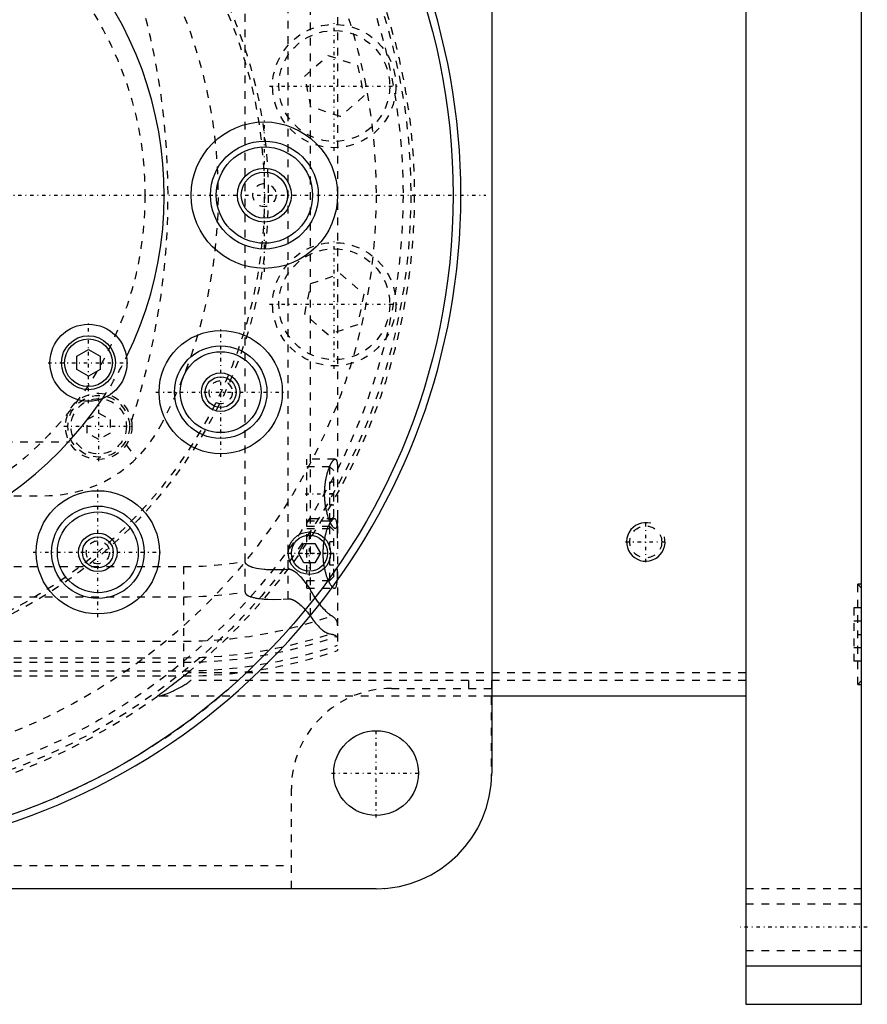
# Model space of a CAD drawing. Extents: x -702 to 139, y -105 to 105.
# Tile 13 of 14: x 29 to 139, y -105 to 23. Entities that reach past the tile are written whole.
import ezdxf

# ---------------------------------------------------------------- set-up
doc = ezdxf.new("R2010")
doc.units = 0
doc.linetypes.add('CENTER', pattern=[1.5, 0.45, -0.5, 0.05, -0.5])
doc.linetypes.add('DASHED', pattern=[2, 1, -1])
for name, color, linetype in [('AM_0', 7, 'CONTINUOUS'), ('AM_10', 7, 'CONTINUOUS'), ('AM_3', 7, 'DASHED'), ('AM_7', 7, 'CENTER')]:
    doc.layers.add(name, color=color, linetype=linetype)

msp = doc.modelspace()

# ---------------------------------------------------------------- linework, layer by layer
at = {"layer": 'AM_0', "color": 7, "linetype": 'CONTINUOUS'}
for p, q in [((123, 105), (123, -105)), ((138, -105), (138, 105)), ((90, 75), (90, -75)), ((36.17, -20.88), (37.67, -20.02)), ((37.67, -20.02), (39.17, -20.88)), ((36.17, -22.62), (36.17, -20.88)), ((39.17, -20.88), (39.17, -22.62)), ((37.67, -23.48), (36.17, -22.62)), ((39.17, -22.62), (37.67, -23.48)), ((64.91, -46.46), (65.63, -45.21)), ((65.63, -45.21), (67.07, -45.21)), ((67.07, -45.21), (67.79, -46.46)), ((65.63, -47.71), (64.91, -46.46)), ((67.79, -46.46), (67.07, -47.71)), ((67.07, -47.71), (65.63, -47.71)), ((123, -65), (90, -65)), ((75, -90), (-75, -90)), ((123, -100), (138, -100)), ((123, -105), (138, -105))]:
    msp.add_line(p, q, dxfattribs=at)
for centre, radius in [((0, 0), 85), ((60.5, 0), 9.5), ((60.5, 0), 7), ((60.5, 0), 6.25), ((60.5, 0), 3.5), ((60.5, 0), 3), ((37.67, -21.75), 5), ((54.83, -25.57), 8), ((37.67, -21.75), 3.5), ((37.67, -21.75), 3.1), ((54.83, -25.57), 6), ((54.83, -25.57), 5.25), ((54.83, -25.57), 2.5), ((54.83, -25.57), 2), ((38.89, -46.35), 8), ((38.89, -46.35), 6), ((38.89, -46.35), 5.25), ((38.89, -46.35), 2.5), ((38.89, -46.35), 2), ((66.35, -46.46), 2.75), ((66.35, -46.46), 2.35), ((75, -75), 5.5)]:
    msp.add_circle(centre, radius, dxfattribs=at)
for centre, radius, start, end in [((0, 0), 86, 280.3833, 79.6167), ((0, 0), 47.5, 333.7821, 56.2179), ((0, 0), 47.5, 243.7821, 326.2179), ((75, -75), 15, 270, 0)]:
    msp.add_arc(centre, radius, start, end, dxfattribs=at)
at = {"layer": 'AM_10', "color": 7, "linetype": 'CONTINUOUS'}
msp.add_arc((110, -45), 2.5, 75, 15, dxfattribs=at)
at = {"layer": 'AM_3', "color": 6, "linetype": 'DASHED'}
for p, q in [((70, 59.1), (70, -59.1)), ((66.48, -54.6), (66.48, 54.6)), ((58, -51.49), (58, 51.49)), ((63.58, -52.38), (63.58, 52.38)), ((65.74, 15.44), (68.77, 18.12)), ((68.77, 18.12), (72.6, 16.83)), ((72.6, 16.83), (73.41, 12.87)), ((66.55, 11.48), (65.74, 15.44)), ((73.41, 12.87), (70.38, 10.19)), ((70.38, 10.19), (66.55, 11.48)), ((66.55, -11.48), (70.38, -10.19)), ((70.38, -10.19), (73.41, -12.87)), ((65.74, -15.44), (66.55, -11.48)), ((73.41, -12.87), (72.6, -16.83)), ((68.77, -18.12), (65.74, -15.44)), ((72.6, -16.83), (68.77, -18.12)), ((37.5, -29.13), (39, -28.27)), ((37.5, -30.87), (37.5, -29.13)), ((39, -28.27), (40.5, -29.13)), ((40.5, -29.13), (40.5, -30.87)), ((39, -31.73), (37.5, -30.87)), ((40.5, -30.87), (39, -31.73)), ((-49.19, -32), (35.19, -32)), ((42.58, -32.38), (43.84, -34.2)), ((69.69, -34.25), (66, -34.25)), ((66, -51), (66, -34.25)), ((69, -35.25), (66, -35.25)), ((69.5, -35.75), (69, -35.25)), ((69, -42.25), (69, -35.25)), ((69.5, -41.75), (69.5, -35.75)), ((69.5, -37.25), (69, -37.25)), ((-46, -39), (32, -39)), ((69.5, -38.75), (69, -38.75)), ((69.5, -40.25), (69, -40.25)), ((69.59, -42), (66, -42)), ((69, -42.25), (69.5, -41.75)), ((66, -42.25), (69, -42.25)), ((69, -43), (66, -43)), ((66, -43.25), (69.69, -43.25)), ((69.5, -43.5), (69, -43)), ((69, -50), (69, -43)), ((69.5, -49.5), (69.5, -43.5)), ((69.5, -45), (69, -45)), ((69.5, -46.5), (69, -46.5)), ((-440, -48.19), (50, -48.19)), ((50, -48.19), (50, -62.39)), ((69.5, -48), (69, -48)), ((69, -50), (69.5, -49.5)), ((66, -50), (69, -50)), ((66, -51), (69.59, -51)), ((138, -51), (137.5, -50.5)), ((138, -50.5), (137.5, -50.5)), ((137.5, -63.5), (137.5, -50.5)), ((-440, -52.11), (50, -52.11)), ((137, -53.54), (137, -60.46)), ((138, -53.54), (137, -53.54)), ((138, -55.27), (137, -55.27)), ((-440, -57.89), (50, -57.89)), ((138, -58.73), (137, -58.73)), ((-90, -60.02), (50, -60.02)), ((-440, -60.6), (50, -60.6)), ((138, -60.46), (137, -60.46)), ((-90, -61.72), (50, -61.72)), ((-90, -62.39), (50, -62.39)), ((123, -62), (50.56, -62)), ((123, -63), (50.91, -63)), ((87, -63), (87, -64)), ((137.5, -63.5), (138, -63)), ((137.5, -63.5), (138, -63.5)), ((90, -65), (46.64, -65)), ((77, -64), (89.96, -64)), ((89.96, -76.12), (89.96, -64)), ((64, -89.96), (64, -77)), ((-64, -87), (64, -87)), ((64, -89.96), (76.12, -89.96)), ((138, -90), (123, -90)), ((138, -92), (123, -92)), ((123, -98), (138, -98))]:
    msp.add_line(p, q, dxfattribs=at)
for points in [[(68.45, -40.43, 0), (68.45, -40.39, 0), (68.44, -40.31, 0), (68.42, -40.23, 0), (68.42, -40.19, 0), (68.41, -40.15, 0), (68.4, -40.07, 0), (68.39, -39.99, 0), (68.38, -39.91, 0), (68.37, -39.83, 0), (68.37, -39.75, 0), (68.36, -39.71, 0), (68.36, -39.67, 0), (68.35, -39.59, 0), (68.34, -39.51, 0), (68.34, -39.43, 0), (68.33, -39.34, 0), (68.33, -39.26, 0), (68.33, -39.22, 0), (68.33, -39.18, 0), (68.32, -39.1, 0), (68.32, -39.02, 0), (68.32, -38.98, 0), (68.32, -38.94, 0), (68.32, -38.86, 0), (68.32, -38.78, 0), (68.32, -38.74, 0), (68.32, -38.7, 0), (68.32, -38.62, 0), (68.32, -38.54, 0), (68.32, -38.46, 0), (68.32, -38.38, 0), (68.33, -38.3, 0), (68.33, -38.26, 0), (68.33, -38.22, 0), (68.33, -38.13, 0), (68.34, -38.05, 0), (68.35, -37.97, 0), (68.35, -37.89, 0), (68.36, -37.81, 0), (68.36, -37.77, 0), (68.37, -37.73, 0), (68.38, -37.65, 0), (68.38, -37.57, 0), (68.39, -37.49, 0), (68.4, -37.41, 0), (68.42, -37.33, 0), (68.42, -37.29, 0), (68.43, -37.25, 0), (68.44, -37.17, 0), (68.45, -37.09, 0), (68.46, -37.02, 0), (68.48, -36.94, 0), (68.49, -36.86, 0), (68.5, -36.83, 0), (68.51, -36.79, 0), (68.52, -36.71, 0), (68.54, -36.64, 0), (68.55, -36.57, 0), (68.57, -36.5, 0), (68.59, -36.43, 0), (68.59, -36.39, 0), (68.6, -36.36, 0), (68.62, -36.29, 0), (68.64, -36.22, 0), (68.65, -36.19, 0), (68.66, -36.15, 0), (68.67, -36.09, 0), (68.69, -36.02, 0), (68.7, -35.99, 0), (68.71, -35.96, 0), (68.73, -35.9, 0), (68.75, -35.84, 0), (68.77, -35.78, 0), (68.79, -35.72, 0), (68.81, -35.66, 0), (68.82, -35.63, 0), (68.83, -35.6, 0), (68.85, -35.55, 0), (68.87, -35.5, 0), (68.89, -35.44, 0), (68.91, -35.39, 0), (68.93, -35.34, 0), (68.94, -35.31, 0), (68.95, -35.29, 0), (68.97, -35.24, 0), (68.99, -35.19, 0), (69.01, -35.14, 0), (69.03, -35.09, 0), (69.05, -35.05, 0), (69.06, -35.02, 0), (69.07, -35, 0), (69.09, -34.96, 0), (69.12, -34.91, 0), (69.14, -34.87, 0), (69.16, -34.83, 0), (69.18, -34.79, 0), (69.19, -34.77, 0), (69.2, -34.75, 0), (69.22, -34.72, 0), (69.24, -34.68, 0), (69.26, -34.65, 0), (69.28, -34.61, 0), (69.3, -34.58, 0), (69.31, -34.57, 0), (69.33, -34.55, 0), (69.35, -34.52, 0), (69.37, -34.5, 0), (69.38, -34.48, 0), (69.39, -34.47, 0), (69.41, -34.44, 0), (69.42, -34.42, 0), (69.43, -34.41, 0), (69.44, -34.4, 0), (69.46, -34.38, 0), (69.48, -34.36, 0), (69.5, -34.34, 0), (69.52, -34.33, 0), (69.54, -34.31, 0), (69.54, -34.31, 0), (69.55, -34.3, 0), (69.57, -34.29, 0), (69.59, -34.28, 0), (69.6, -34.27, 0), (69.62, -34.26, 0), (69.63, -34.26, 0), (69.64, -34.26, 0), (69.65, -34.25, 0), (69.66, -34.25, 0), (69.68, -34.25, 0), (69.69, -34.25, 0)], [(69.69, -34.25, 0), (69.7, -34.25, 0), (69.74, -34.26, 0), (69.78, -34.28, 0), (69.79, -34.3, 0), (69.81, -34.32, 0), (69.84, -34.36, 0), (69.87, -34.42, 0), (69.89, -34.48, 0), (69.91, -34.56, 0), (69.93, -34.65, 0), (69.94, -34.7, 0), (69.95, -34.75, 0), (69.96, -34.86, 0), (69.97, -34.99, 0), (69.98, -35.11, 0), (69.99, -35.25, 0), (69.99, -35.4, 0), (69.99, -35.47, 0), (70, -35.55, 0), (70, -35.71, 0), (70, -35.87, 0), (70, -35.96, 0)], [(69.69, -43.25, 0), (69.66, -43.25, 0), (69.6, -43.23, 0), (69.54, -43.19, 0), (69.51, -43.16, 0), (69.47, -43.13, 0), (69.4, -43.05, 0), (69.33, -42.96, 0), (69.25, -42.84, 0), (69.18, -42.7, 0), (69.1, -42.55, 0), (69.06, -42.47, 0), (69.02, -42.39, 0), (68.94, -42.21, 0), (68.87, -42.01, 0), (68.8, -41.81, 0), (68.73, -41.59, 0), (68.66, -41.36, 0), (68.63, -41.23, 0), (68.59, -41.11, 0), (68.53, -40.84, 0), (68.5, -40.68, 0), (68.49, -40.64, 0), (68.48, -40.59, 0), (68.48, -40.57, 0), (68.48, -40.54, 0), (68.47, -40.5, 0), (68.46, -40.45, 0), (68.45, -40.43, 0)], [(69.59, -42, 0), (69.58, -42, 0), (69.55, -42, 0), (69.52, -42.01, 0), (69.51, -42.02, 0), (69.49, -42.02, 0), (69.46, -42.04, 0), (69.43, -42.06, 0), (69.4, -42.08, 0), (69.37, -42.1, 0), (69.33, -42.13, 0), (69.32, -42.15, 0), (69.3, -42.17, 0), (69.26, -42.2, 0), (69.23, -42.25, 0), (69.19, -42.29, 0), (69.16, -42.34, 0), (69.12, -42.39, 0), (69.1, -42.42, 0), (69.08, -42.45, 0), (69.05, -42.51, 0), (69.01, -42.57, 0), (68.99, -42.6, 0), (68.97, -42.63, 0), (68.93, -42.7, 0), (68.9, -42.77, 0), (68.88, -42.81, 0), (68.86, -42.85, 0), (68.82, -42.92, 0), (68.78, -43, 0), (68.75, -43.09, 0), (68.71, -43.17, 0), (68.68, -43.26, 0), (68.66, -43.3, 0), (68.64, -43.34, 0), (68.61, -43.43, 0), (68.58, -43.53, 0), (68.54, -43.62, 0), (68.51, -43.73, 0), (68.48, -43.83, 0), (68.46, -43.88, 0), (68.45, -43.93, 0), (68.42, -44.04, 0), (68.39, -44.16, 0), (68.36, -44.27, 0), (68.33, -44.39, 0), (68.3, -44.51, 0), (68.29, -44.57, 0), (68.28, -44.63, 0), (68.25, -44.75, 0), (68.23, -44.87, 0), (68.21, -45, 0), (68.19, -45.13, 0), (68.17, -45.26, 0), (68.16, -45.32, 0), (68.15, -45.39, 0), (68.14, -45.52, 0), (68.13, -45.65, 0), (68.12, -45.78, 0), (68.11, -45.91, 0), (68.1, -46.04, 0), (68.1, -46.11, 0), (68.09, -46.17, 0), (68.09, -46.31, 0), (68.09, -46.44, 0), (68.09, -46.5, 0), (68.09, -46.56, 0), (68.09, -46.69, 0), (68.09, -46.83, 0), (68.1, -46.89, 0), (68.1, -46.96, 0), (68.11, -47.09, 0), (68.12, -47.22, 0), (68.13, -47.35, 0), (68.14, -47.48, 0), (68.15, -47.61, 0), (68.16, -47.68, 0), (68.17, -47.74, 0), (68.19, -47.87, 0), (68.21, -48, 0), (68.23, -48.13, 0), (68.25, -48.25, 0), (68.28, -48.37, 0), (68.29, -48.43, 0), (68.3, -48.49, 0), (68.33, -48.61, 0), (68.36, -48.73, 0), (68.39, -48.84, 0), (68.42, -48.96, 0), (68.45, -49.07, 0), (68.46, -49.12, 0), (68.48, -49.17, 0), (68.51, -49.27, 0), (68.54, -49.38, 0), (68.58, -49.47, 0), (68.61, -49.57, 0), (68.64, -49.66, 0), (68.66, -49.7, 0), (68.68, -49.74, 0), (68.71, -49.83, 0), (68.75, -49.91, 0), (68.78, -50, 0), (68.82, -50.08, 0), (68.86, -50.15, 0), (68.88, -50.19, 0), (68.9, -50.23, 0), (68.93, -50.3, 0), (68.97, -50.37, 0), (68.99, -50.4, 0), (69.01, -50.43, 0), (69.05, -50.49, 0), (69.08, -50.55, 0), (69.1, -50.58, 0), (69.12, -50.61, 0), (69.16, -50.66, 0), (69.19, -50.71, 0), (69.23, -50.75, 0), (69.26, -50.8, 0), (69.3, -50.83, 0), (69.32, -50.85, 0), (69.33, -50.87, 0), (69.37, -50.9, 0), (69.4, -50.92, 0), (69.43, -50.94, 0), (69.46, -50.96, 0), (69.49, -50.98, 0), (69.51, -50.98, 0), (69.52, -50.99, 0), (69.55, -51, 0), (69.58, -51, 0), (69.59, -51, 0)], [(70, -44.5, 0), (70, -44.38, 0), (70, -44.13, 0), (70, -43.9, 0), (69.99, -43.78, 0), (69.99, -43.67, 0), (69.99, -43.47, 0), (69.98, -43.27, 0), (69.97, -43.09, 0), (69.96, -42.92, 0), (69.94, -42.75, 0), (69.93, -42.68, 0), (69.92, -42.6, 0), (69.9, -42.47, 0), (69.87, -42.35, 0), (69.84, -42.25, 0), (69.8, -42.17, 0), (69.76, -42.1, 0), (69.74, -42.07, 0), (69.72, -42.05, 0), (69.67, -42.02, 0), (69.62, -42, 0), (69.59, -42, 0)], [(70, -41.54, 0), (70, -41.63, 0), (70, -41.79, 0), (70, -41.95, 0), (69.99, -42.03, 0), (69.99, -42.1, 0), (69.99, -42.25, 0), (69.98, -42.39, 0), (69.97, -42.51, 0), (69.96, -42.64, 0), (69.95, -42.75, 0), (69.94, -42.8, 0), (69.93, -42.85, 0), (69.91, -42.94, 0), (69.89, -43.02, 0), (69.87, -43.08, 0), (69.84, -43.14, 0), (69.81, -43.18, 0), (69.79, -43.2, 0), (69.78, -43.22, 0), (69.74, -43.24, 0), (69.7, -43.25, 0), (69.69, -43.25, 0)], [(63.58, -48.57, 0), (63.41, -48.58, 0), (63.07, -48.6, 0), (62.74, -48.62, 0), (62.57, -48.62, 0), (62.4, -48.63, 0), (62.07, -48.63, 0), (61.74, -48.63, 0), (61.42, -48.63, 0), (61.1, -48.62, 0), (60.78, -48.6, 0), (60.62, -48.58, 0), (60.46, -48.57, 0), (60.14, -48.54, 0), (59.8, -48.49, 0), (59.46, -48.43, 0), (59.13, -48.35, 0), (58.95, -48.3, 0), (58.9, -48.28, 0), (58.85, -48.27, 0), (58.82, -48.26, 0), (58.8, -48.25, 0), (58.75, -48.23, 0), (58.69, -48.21, 0), (58.67, -48.2, 0), (58.64, -48.19, 0), (58.59, -48.16, 0), (58.54, -48.14, 0), (58.51, -48.13, 0), (58.49, -48.11, 0), (58.44, -48.09, 0), (58.39, -48.06, 0), (58.34, -48.03, 0), (58.3, -48, 0), (58.25, -47.97, 0), (58.23, -47.95, 0), (58.21, -47.93, 0), (58.19, -47.91, 0), (58.18, -47.9, 0), (58.17, -47.9, 0), (58.17, -47.89, 0), (58.17, -47.89, 0), (58.16, -47.88, 0), (58.15, -47.88, 0), (58.15, -47.87, 0), (58.14, -47.86, 0), (58.13, -47.86, 0), (58.13, -47.85, 0), (58.13, -47.85, 0), (58.12, -47.84, 0), (58.12, -47.83, 0), (58.11, -47.83, 0), (58.11, -47.82, 0), (58.1, -47.81, 0), (58.1, -47.81, 0), (58.09, -47.81, 0), (58.09, -47.8, 0), (58.08, -47.79, 0), (58.08, -47.78, 0), (58.07, -47.78, 0), (58.07, -47.77, 0), (58.07, -47.76, 0), (58.07, -47.76, 0), (58.06, -47.75, 0), (58.06, -47.74, 0), (58.05, -47.73, 0), (58.05, -47.73, 0), (58.04, -47.72, 0), (58.04, -47.71, 0), (58.04, -47.71, 0), (58.04, -47.7, 0), (58.03, -47.69, 0), (58.03, -47.69, 0), (58.03, -47.68, 0), (58.03, -47.67, 0), (58.02, -47.67, 0), (58.02, -47.66, 0), (58.02, -47.66, 0), (58.02, -47.65, 0), (58.02, -47.64, 0), (58.01, -47.63, 0), (58.01, -47.62, 0), (58.01, -47.61, 0), (58.01, -47.61, 0), (58.01, -47.6, 0), (58.01, -47.59, 0), (58, -47.58, 0), (58, -47.57, 0), (58, -47.57, 0), (58, -47.56, 0), (58, -47.55, 0), (58, -47.55, 0), (58, -47.54, 0), (58, -47.53, 0), (58, -47.52, 0)], [(69.59, -51, 0), (69.62, -51, 0), (69.67, -50.98, 0), (69.72, -50.95, 0), (69.74, -50.93, 0), (69.76, -50.9, 0), (69.8, -50.83, 0), (69.84, -50.75, 0), (69.87, -50.65, 0), (69.9, -50.53, 0), (69.92, -50.4, 0), (69.93, -50.32, 0), (69.94, -50.25, 0), (69.96, -50.08, 0), (69.97, -49.91, 0), (69.98, -49.73, 0), (69.99, -49.53, 0), (69.99, -49.33, 0), (69.99, -49.22, 0), (70, -49.1, 0), (70, -48.87, 0), (70, -48.62, 0), (70, -48.5, 0)], [(66.48, -51.17, 0), (66.4, -51.06, 0), (66.26, -50.84, 0), (66.11, -50.63, 0), (66.03, -50.53, 0), (65.95, -50.43, 0), (65.8, -50.23, 0), (65.65, -50.04, 0), (65.49, -49.85, 0), (65.34, -49.68, 0), (65.19, -49.52, 0), (65.11, -49.44, 0), (65.03, -49.36, 0), (64.88, -49.22, 0), (64.74, -49.09, 0), (64.58, -48.96, 0), (64.49, -48.89, 0), (64.46, -48.88, 0), (64.43, -48.86, 0), (64.42, -48.85, 0), (64.41, -48.84, 0), (64.38, -48.82, 0), (64.35, -48.8, 0), (64.32, -48.78, 0), (64.29, -48.77, 0), (64.26, -48.75, 0), (64.25, -48.74, 0), (64.24, -48.73, 0), (64.21, -48.72, 0), (64.18, -48.7, 0), (64.16, -48.7, 0), (64.15, -48.69, 0), (64.12, -48.68, 0), (64.08, -48.66, 0), (64.07, -48.66, 0), (64.05, -48.65, 0), (64.02, -48.64, 0), (63.99, -48.63, 0), (63.96, -48.62, 0), (63.93, -48.61, 0), (63.9, -48.6, 0), (63.88, -48.59, 0), (63.86, -48.59, 0), (63.83, -48.58, 0), (63.8, -48.58, 0), (63.76, -48.57, 0), (63.73, -48.57, 0), (63.7, -48.57, 0), (63.68, -48.57, 0), (63.66, -48.57, 0), (63.63, -48.57, 0), (63.6, -48.57, 0), (63.58, -48.57, 0)], [(58, -51.49, 0), (58, -51.5, 0), (58, -51.52, 0), (58, -51.54, 0), (58, -51.55, 0), (58.01, -51.56, 0), (58.01, -51.58, 0), (58.02, -51.6, 0), (58.02, -51.62, 0), (58.03, -51.64, 0), (58.04, -51.66, 0), (58.04, -51.66, 0), (58.05, -51.67, 0), (58.06, -51.69, 0), (58.07, -51.71, 0), (58.08, -51.72, 0), (58.09, -51.74, 0), (58.1, -51.75, 0), (58.11, -51.76, 0), (58.12, -51.77, 0), (58.13, -51.78, 0), (58.15, -51.8, 0), (58.15, -51.81, 0), (58.16, -51.81, 0), (58.17, -51.83, 0), (58.19, -51.84, 0), (58.2, -51.84, 0), (58.2, -51.85, 0), (58.22, -51.86, 0), (58.23, -51.87, 0), (58.25, -51.88, 0), (58.26, -51.89, 0), (58.28, -51.91, 0), (58.29, -51.91, 0), (58.3, -51.92, 0), (58.31, -51.93, 0), (58.33, -51.94, 0), (58.35, -51.95, 0), (58.37, -51.96, 0), (58.38, -51.97, 0), (58.39, -51.97, 0), (58.4, -51.98, 0), (58.42, -51.99, 0), (58.44, -51.99, 0), (58.5, -52.02, 0), (58.61, -52.07, 0), (58.72, -52.11, 0), (58.78, -52.13, 0), (58.83, -52.14, 0), (58.94, -52.18, 0), (59.06, -52.21, 0), (59.17, -52.23, 0), (59.29, -52.26, 0), (59.41, -52.28, 0), (59.47, -52.29, 0), (59.53, -52.3, 0), (59.65, -52.32, 0), (59.77, -52.34, 0), (59.83, -52.35, 0)], [(59.83, -52.35, 0), (59.94, -52.36, 0), (60.15, -52.38, 0), (60.36, -52.4, 0), (60.46, -52.41, 0), (60.56, -52.42, 0), (60.76, -52.43, 0), (60.96, -52.44, 0), (61.68, -52.45, 0), (62.94, -52.42, 0), (63.58, -52.38, 0)], [(63.58, -52.38, 0), (63.6, -52.38, 0), (63.63, -52.38, 0), (63.66, -52.38, 0), (63.67, -52.38, 0), (63.69, -52.38, 0), (63.72, -52.38, 0), (63.75, -52.38, 0), (63.77, -52.38, 0), (63.8, -52.38, 0), (63.83, -52.39, 0), (63.85, -52.39, 0), (63.86, -52.39, 0), (63.89, -52.4, 0), (63.92, -52.41, 0), (63.95, -52.41, 0), (63.98, -52.42, 0), (64.01, -52.43, 0), (64.02, -52.43, 0), (64.04, -52.44, 0), (64.06, -52.45, 0), (64.09, -52.46, 0), (64.11, -52.46, 0), (64.12, -52.47, 0), (64.15, -52.48, 0), (64.17, -52.49, 0), (64.19, -52.5, 0), (64.2, -52.5, 0), (64.23, -52.51, 0), (64.26, -52.53, 0), (64.28, -52.54, 0), (64.31, -52.55, 0), (64.34, -52.57, 0), (64.35, -52.57, 0), (64.36, -52.58, 0), (64.39, -52.6, 0), (64.41, -52.61, 0), (64.5, -52.66, 0), (64.65, -52.76, 0), (64.81, -52.88, 0), (64.96, -53, 0), (65.04, -53.06, 0), (65.12, -53.13, 0), (65.27, -53.27, 0), (65.43, -53.43, 0), (65.6, -53.59, 0), (65.76, -53.76, 0), (65.92, -53.94, 0), (66, -54.03, 0), (66.08, -54.12, 0), (66.24, -54.31, 0), (66.4, -54.5, 0), (66.48, -54.6, 0)], [(69.24, -54.6, 0), (69.18, -54.57, 0), (69.06, -54.49, 0), (68.94, -54.39, 0), (68.87, -54.34, 0), (68.8, -54.28, 0), (68.66, -54.16, 0), (68.52, -54.02, 0), (68.37, -53.87, 0), (68.21, -53.71, 0), (68.05, -53.53, 0), (67.97, -53.43, 0), (67.89, -53.34, 0), (67.72, -53.13, 0), (67.56, -52.91, 0), (67.39, -52.68, 0), (67.22, -52.44, 0), (67.05, -52.18, 0), (66.97, -52.04, 0), (66.88, -51.91, 0), (66.72, -51.62, 0), (66.55, -51.33, 0), (66.48, -51.17, 0)], [(66.48, -54.6, 0), (66.55, -54.72, 0), (66.7, -54.94, 0), (66.85, -55.16, 0), (66.92, -55.26, 0), (67, -55.36, 0), (67.15, -55.55, 0), (67.3, -55.73, 0), (67.46, -55.9, 0), (67.61, -56.06, 0), (67.76, -56.2, 0), (67.83, -56.27, 0), (67.91, -56.33, 0), (68.05, -56.45, 0), (68.19, -56.55, 0), (68.33, -56.65, 0), (68.46, -56.73, 0), (68.59, -56.8, 0), (68.66, -56.82, 0), (68.72, -56.85, 0), (68.84, -56.89, 0), (68.95, -56.92, 0), (69.01, -56.93, 0)], [(70, -55.78, 0), (70, -55.74, 0), (69.99, -55.66, 0), (69.99, -55.58, 0), (69.98, -55.55, 0), (69.97, -55.51, 0), (69.95, -55.44, 0), (69.93, -55.37, 0), (69.9, -55.3, 0), (69.87, -55.23, 0), (69.84, -55.16, 0), (69.82, -55.13, 0), (69.79, -55.1, 0), (69.75, -55.03, 0), (69.7, -54.97, 0), (69.64, -54.91, 0), (69.58, -54.85, 0), (69.51, -54.79, 0), (69.48, -54.76, 0), (69.44, -54.73, 0), (69.37, -54.68, 0), (69.28, -54.63, 0), (69.24, -54.6, 0)], [(69.01, -56.93, 0), (69.06, -56.94, 0), (69.17, -56.96, 0), (69.27, -56.98, 0), (69.32, -56.99, 0), (69.36, -57, 0), (69.45, -57.03, 0), (69.53, -57.06, 0), (69.6, -57.09, 0), (69.67, -57.12, 0), (69.73, -57.15, 0), (69.76, -57.17, 0), (69.79, -57.19, 0), (69.83, -57.23, 0), (69.88, -57.27, 0), (69.91, -57.31, 0), (69.94, -57.36, 0), (69.96, -57.4, 0), (69.97, -57.43, 0), (69.98, -57.45, 0), (69.99, -57.5, 0), (70, -57.55, 0), (70, -57.58, 0)], [(50.56, -62, 0), (50.43, -62.11, 0), (50.16, -62.32, 0), (49.88, -62.54, 0), (49.74, -62.65, 0), (49.61, -62.76, 0), (49.33, -62.98, 0), (49.05, -63.2, 0), (48.77, -63.41, 0), (48.51, -63.62, 0), (48.25, -63.82, 0), (48.12, -63.91, 0), (47.99, -64, 0), (47.85, -64.11, 0), (47.81, -64.14, 0), (47.77, -64.17, 0), (47.76, -64.18, 0), (47.74, -64.2, 0), (47.7, -64.23, 0), (47.66, -64.25, 0), (47.62, -64.28, 0), (47.59, -64.31, 0), (47.55, -64.34, 0), (47.53, -64.35, 0), (47.51, -64.36, 0), (47.48, -64.39, 0), (47.44, -64.42, 0), (47.4, -64.44, 0), (47.37, -64.47, 0), (47.33, -64.49, 0), (47.32, -64.51, 0), (47.3, -64.52, 0), (47.26, -64.55, 0), (47.23, -64.57, 0), (47.2, -64.6, 0), (47.16, -64.62, 0), (47.13, -64.64, 0), (47.11, -64.65, 0), (47.1, -64.67, 0), (47.07, -64.69, 0), (47.04, -64.71, 0), (47.01, -64.73, 0), (46.98, -64.75, 0), (46.95, -64.77, 0), (46.94, -64.78, 0), (46.92, -64.79, 0), (46.9, -64.81, 0), (46.87, -64.83, 0), (46.86, -64.84, 0), (46.85, -64.85, 0), (46.83, -64.86, 0), (46.81, -64.88, 0), (46.8, -64.89, 0), (46.79, -64.89, 0), (46.77, -64.91, 0), (46.75, -64.92, 0), (46.73, -64.93, 0), (46.72, -64.94, 0), (46.7, -64.95, 0), (46.7, -64.96, 0), (46.69, -64.96, 0), (46.68, -64.97, 0), (46.67, -64.98, 0), (46.66, -64.98, 0), (46.65, -64.99, 0), (46.65, -64.99, 0), (46.64, -65, 0), (46.64, -65, 0), (46.64, -65, 0), (46.64, -65, 0), (46.64, -65, 0)], [(46.81, -65, 0), (46.82, -65, 0), (46.83, -65, 0), (46.85, -65, 0), (46.86, -65, 0), (46.87, -64.99, 0), (46.89, -64.99, 0), (46.91, -64.99, 0), (46.94, -64.98, 0), (46.96, -64.98, 0), (46.99, -64.97, 0), (47, -64.97, 0), (47.01, -64.97, 0), (47.04, -64.96, 0), (47.07, -64.95, 0), (47.1, -64.94, 0), (47.13, -64.93, 0), (47.16, -64.93, 0), (47.17, -64.92, 0), (47.19, -64.92, 0), (47.22, -64.91, 0), (47.25, -64.9, 0), (47.27, -64.89, 0), (47.28, -64.89, 0), (47.31, -64.88, 0), (47.35, -64.86, 0), (47.36, -64.86, 0), (47.38, -64.85, 0), (47.42, -64.84, 0), (47.45, -64.83, 0), (47.49, -64.82, 0), (47.52, -64.8, 0), (47.56, -64.79, 0), (47.57, -64.78, 0), (47.59, -64.78, 0), (47.63, -64.76, 0), (47.66, -64.75, 0), (47.79, -64.7, 0), (48.02, -64.61, 0), (48.25, -64.52, 0), (48.5, -64.41, 0), (48.62, -64.35, 0), (48.75, -64.29, 0), (49.01, -64.17, 0), (49.27, -64.04, 0), (49.53, -63.9, 0), (49.79, -63.76, 0), (50.05, -63.6, 0), (50.17, -63.52, 0), (50.3, -63.44, 0), (50.55, -63.27, 0), (50.69, -63.17, 0), (50.73, -63.14, 0), (50.77, -63.11, 0), (50.79, -63.09, 0), (50.81, -63.08, 0), (50.85, -63.05, 0), (50.89, -63.02, 0), (50.91, -63, 0)], [(89.96, -63, 0), (89.96, -63.04, 0), (89.96, -63.12, 0), (89.96, -63.2, 0), (89.96, -63.24, 0), (89.96, -63.28, 0), (89.96, -63.36, 0), (89.97, -63.44, 0), (89.97, -63.52, 0), (89.97, -63.6, 0), (89.98, -63.67, 0), (89.98, -63.71, 0), (89.98, -63.75, 0), (89.98, -63.83, 0), (89.99, -63.9, 0), (89.99, -63.97, 0), (89.99, -64.04, 0), (90, -64.11, 0), (90, -64.14, 0), (90, -64.17, 0), (90, -64.23, 0), (90, -64.29, 0), (90, -64.32, 0)]]:
    msp.add_polyline3d(points, dxfattribs=at)
for centre, radius in [((0, 0), 79.5), ((0, 0), 78.5), ((0, 0), 75), ((0, 0), 61), ((0, 0), 60.5), ((0, 0), 45), ((69.57, 14.16), 8), ((69.57, 14.16), 7.2), ((60.5, 0), 1.5), ((69.57, -14.16), 8), ((69.57, -14.16), 7.2), ((54.83, -25.57), 1.5), ((39, -30), 4.3), ((39, -30), 4), ((39, -30), 3.6), ((110, -45), 2.07), ((38.89, -46.35), 1.5)]:
    msp.add_circle(centre, radius, dxfattribs=at)
for centre, radius, start, end in [((0, 0), 80, 54.3409, 305.6591), ((0, 0), 80, 309.195, 50.805), ((-8.97, 0), 63.5, 331.7631, 28.2369), ((-45, 0), 93, 341.6079, 18.3921), ((0, 0), 85, 180, 312.1683), ((0, 0), 47.5, 326.2179, 333.7821), ((32, -22), 17, 270, 331.7631), ((50, 0), 48.19, 270, 279.5555), ((50, 0), 52.11, 270, 278.8311), ((50, 0), 57.89, 270, 289.4116), ((50, 0), 60.02, 270, 288.4632), ((50, 0), 60.6, 270, 289.2721), ((50, 0), 61.72, 270, 288.9064), ((50, 0), 62.39, 270, 288.6977), ((77, -77), 13, 90, 180)]:
    msp.add_arc(centre, radius, start, end, dxfattribs=at)
at = {"layer": 'AM_7', "color": 4, "linetype": 'CENTER'}
for p, q in [((69.57, 5.76), (69.57, 22.56)), ((61.17, 14.16), (77.97, 14.16)), ((60.5, -9.97), (60.5, 9.97)), ((-89.25, 0), (89.25, 0)), ((69.57, -22.56), (69.57, -5.76)), ((61.17, -14.16), (77.97, -14.16)), ((37.67, -27), (37.67, -16.5)), ((54.83, -33.97), (54.83, -17.17)), ((32.42, -21.75), (42.92, -21.75)), ((39, -34.52), (39, -25.48)), ((46.43, -25.57), (63.23, -25.57)), ((34.48, -30), (43.52, -30)), ((38.89, -54.75), (38.89, -37.95)), ((65.8, -38.75), (70.2, -38.75)), ((110, -47.63), (110, -42.37)), ((66.35, -49.35), (66.35, -43.57)), ((107.38, -45), (112.62, -45)), ((30.49, -46.35), (47.29, -46.35)), ((63.46, -46.46), (69.24, -46.46)), ((65.8, -46.5), (70.2, -46.5)), ((137.47, -57), (138.03, -57)), ((75, -80.78), (75, -69.22)), ((69.22, -75), (80.78, -75)), ((138.75, -95), (122.25, -95))]:
    msp.add_line(p, q, dxfattribs=at)

doc.saveas('drawing.dxf')
